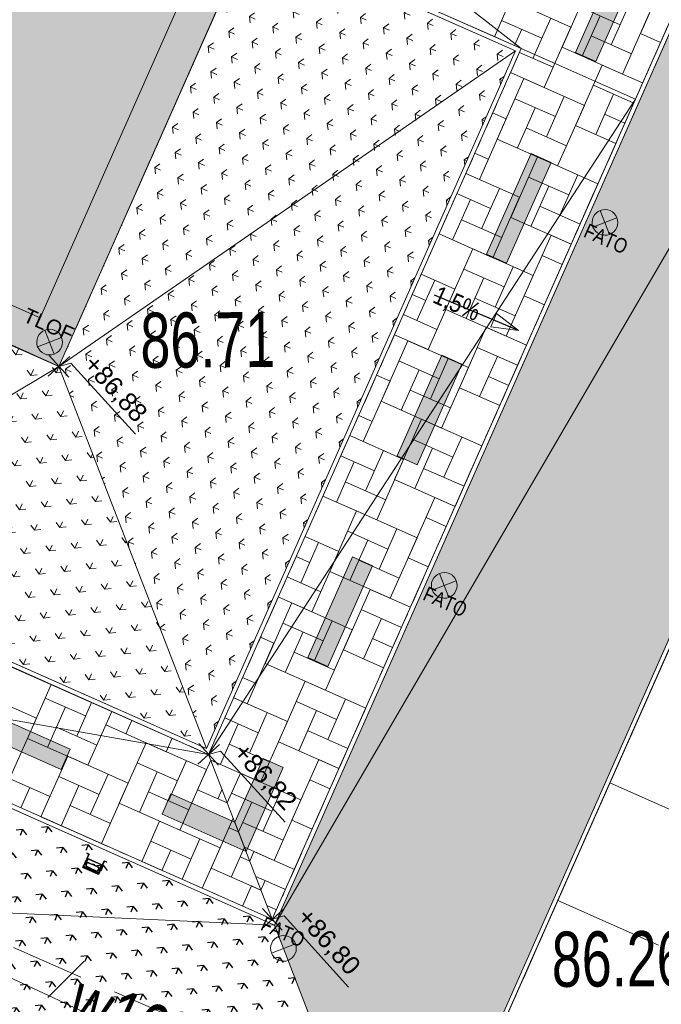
# Model space of a CAD drawing. Header units: metres. Extents: x -1013 to 1493497, y -5789518 to 1032.
# Tile 33 of 73: x 7 to 16, y -16 to -3. Entities that reach past the tile are written whole.
import ezdxf
from ezdxf.xclip import XClip

# ---------------------------------------------------------------- set-up
doc = ezdxf.new("R2010")
doc.units = ezdxf.units.M
doc.header["$MEASUREMENT"] = 0
doc.header["$XCLIPFRAME"] = 0
doc.linetypes.add('2_KTCR02', pattern=[1.5, 1, -0.5])
doc.linetypes.add('Kropki i Kreski', pattern=[0.72, 0.36, -0.18, 0, -0.18])
for name, color, linetype in [('130-Z Teren', 7, 'Continuous'), ('700-L Mapa 1_100 dwg', 7, 'Continuous'), ('711-L Wymiary opisy', 7, 'Continuous')]:
    doc.layers.add(name, color=color, linetype=linetype)
for name, color, linetype, lineweight in [('130-Z Teren1', 7, 'Continuous', 13), ('130-Z Teren114', 113, 'Continuous', 25), ('130-Z Teren21', 37, 'Continuous', 5), ('130-Z Teren252', 70, 'Continuous', 13), ('130-Z Teren69', 41, 'Continuous', 13), ('130-Z Teren93', 254, 'Continuous', 13), ('130-Z Teren94', 9, 'Continuous', 13), ('310-W Oświetlenie1', 7, 'Continuous', 13), ('310-W Oświetlenie85', 1, 'Continuous', 25), ('450-K Belki21', 37, 'Continuous', 5), ('450-K Belki69', 41, 'Continuous', 13), ('703-L Płaszczyzny podejścia 2D3', 152, 'Continuous', 30), ('709-L Rzędne terenu25', 5, 'Continuous', 13), ('709-L Rzędne terenu85', 1, 'Continuous', 25), ('711-L Wymiary opisy1', 7, 'Continuous', 13), ('711-L Wymiary opisy85', 1, 'Continuous', 25), ('720-L Oznakowanie lądowiska1', 7, 'Continuous', 13), ('720-L Oznakowanie lądowiska253', 2, 'Continuous', 13), ('720-L Oznakowanie lądowiska91', 255, 'Continuous', 13), ('720-L Oznakowanie lądowiska94', 9, 'Continuous', 13), ('810-G Ogólne2', 4, 'Continuous', 20), ('ex_02_DXF_MZ_500_4_KTCR_D_L_17', 9, 'Continuous', 18), ('ex_02_DXF_MZ_500_4_RTPW_T_17', 9, 'Continuous', 18), ('ex_02_DXF_MZ_500_4_SUPW_D_L_05', 9, 'Continuous', 18), ('ex_02_DXF_MZ_500_4_SUPW_E_T_05', 9, 'Continuous', 18), ('ex_02_DXF_MZ_500_4_SUSM_D_T_07', 9, 'Continuous', 18), ('ex_02_DXF_MZ_500_4_SUTW_T_05', 9, 'Continuous', 18)]:
    doc.layers.add(name, color=color, linetype=linetype, lineweight=lineweight)
doc.styles.add('STYL_AUTOMATYCZNY_1', font='arial.ttf')
doc.styles.add('STYL_AUTOMATYCZNY_2', font='arial.ttf')
doc.styles.add('STYL_AUTOMATYCZNY_3', font='ARIALN.TTF')
doc.styles.add('STYL_AUTOMATYCZNY_4', font='arial.ttf', dxfattribs={"width": 0.7})
doc.dimstyles.new('STYL_AUTOMATYCZNY__1', dxfattribs={"dimtxt": 0.25, "dimasz": 0.095, "dimexe": 0.18, "dimexo": 0.3, "dimgap": 0, "dimtad": 1, "dimzin": 0, "dimdsep": 46, "dimtxsty": 'STYL_AUTOMATYCZNY_2', "dimblk": 'ARROWHEAD_2', "dimblk1": 'ARROWHEAD_2', "dimblk2": 'ARROWHEAD_2', "dimcen": 0.09, "dimclrd": 7, "dimclre": 7, "dimclrt": 1, "dimazin": 0, "dimtfac": 1, "dimtdec": 4, "dimtmove": 0, "dimatfit": 3, "dimfxl": 1, "dimtolj": 1, "dimtzin": 0, "dimarcsym": 0})
doc.dimstyles.new('STYL_AUTOMATYCZNY__5', dxfattribs={"dimtxt": 0.18, "dimasz": 0.3648, "dimexe": 0.18, "dimexo": 0.0625, "dimgap": 0, "dimtad": 0, "dimtih": 1, "dimtoh": 1, "dimdec": 4, "dimzin": 0, "dimdsep": 46, "dimcen": 0.09, "dimadec": 0, "dimazin": 0, "dimtfac": 1, "dimtdec": 4, "dimtmove": 0, "dimatfit": 3, "dimldrblk": 'ARROWHEAD_4', "dimfxl": 1, "dimtolj": 1, "dimtzin": 0, "dimarcsym": 0})

# ---------------------------------------------------------------- blocks, each defined once
blk = doc.blocks.new('*X2')
at = {"layer": '130-Z Teren93', "color": 254, "linetype": 'Continuous', "lineweight": 13}
for p, q in [((7.395, -11.829), (7.071, -12.56)), ((6.37, -11.921), (7.193, -12.286)), ((7.863, -12.255), (7.314, -12.012)), ((7.345, -12.682), (7.588, -12.133)), ((7.944, -12.072), (7.741, -12.529)), ((7.193, -12.286), (6.828, -13.109)), ((8.218, -12.193), (7.894, -12.925)), ((8.218, -12.193), (8.137, -12.376)), ((8.411, -12.498), (8.492, -12.315)), ((7.467, -12.407), (8.015, -12.65)), ((8.96, -12.741), (8.137, -12.376)), ((7.894, -12.925), (7.071, -12.56)), ((9.041, -12.558), (8.96, -12.741)), ((8.686, -12.619), (8.321, -13.442)), ((8.686, -12.619), (9.508, -12.984)), ((7.62, -12.803), (7.255, -13.626)), ((7.62, -12.803), (8.443, -13.168)), ((9.566, -12.854), (9.387, -13.258)), ((6.554, -12.987), (7.377, -13.352)), ((9.113, -13.137), (8.564, -12.894)), ((9.234, -12.862), (8.991, -13.411)), ((9.508, -12.984), (9.144, -13.807)), ((8.047, -13.321), (7.498, -13.077)), ((8.168, -13.046), (7.925, -13.595)), ((8.595, -13.564), (8.838, -13.015)), ((7.102, -13.23), (6.981, -13.504)), ((7.529, -13.748), (7.772, -13.199)), ((8.443, -13.168), (8.078, -13.991)), ((9.661, -13.38), (9.719, -13.25)), ((7.377, -13.352), (7.255, -13.626)), ((8.717, -13.289), (9.265, -13.532)), ((9.791, -13.437), (9.387, -13.258)), ((7.651, -13.473), (8.199, -13.716)), ((9.144, -13.807), (8.321, -13.442)), ((8.078, -13.991), (7.255, -13.626)), ((9.871, -13.646), (9.571, -14.324)), ((8.87, -13.685), (8.626, -14.234)), ((8.87, -13.685), (9.692, -14.05)), ((9.944, -13.833), (9.814, -13.775)), ((9.297, -14.203), (8.748, -13.959)), ((9.418, -13.928), (9.175, -14.477)), ((9.692, -14.05), (9.449, -14.598)), ((9.845, -14.446), (10.024, -14.041)), ((8.901, -14.355), (9.022, -14.081)), ((9.967, -14.171), (10.097, -14.229)), ((10.249, -14.625), (9.571, -14.324)), ((10.119, -14.567), (9.998, -14.841)), ((10.119, -14.567), (10.249, -14.625))]:
    blk.add_line(p, q, dxfattribs=at)
blk = doc.blocks.new('*X4')
at = {"layer": '130-Z Teren93', "color": 254, "linetype": 'Continuous', "lineweight": 13}
for p, q in [((15.412, -2.975), (15.776, -2.152)), ((14.346, -3.159), (14.71, -2.336)), ((13.425, -3.016), (13.644, -2.52)), ((14.467, -2.885), (13.644, -2.52)), ((14.589, -2.61), (15.137, -2.854)), ((15.016, -3.128), (15.259, -2.579)), ((13.523, -2.794), (14.071, -3.037)), ((13.95, -3.312), (14.193, -2.763)), ((14.863, -2.732), (14.62, -3.281)), ((15.533, -2.701), (15.168, -3.524)), ((13.797, -2.916), (13.699, -3.137)), ((14.467, -2.885), (14.103, -3.708)), ((15.29, -3.249), (14.741, -3.006)), ((15.686, -3.097), (15.412, -2.975)), ((15.168, -3.524), (14.346, -3.159)), ((14.224, -3.433), (13.767, -3.231)), ((14.53, -4.225), (14.894, -3.402)), ((15.443, -3.645), (14.894, -3.402)), ((13.464, -4.409), (13.828, -3.586)), ((14.103, -3.708), (13.645, -3.505)), ((14.651, -3.951), (13.828, -3.586)), ((14.773, -3.676), (15.321, -3.919)), ((13.707, -3.86), (14.255, -4.103)), ((14.134, -4.378), (14.377, -3.829)), ((15.047, -3.798), (14.804, -4.346)), ((13.981, -3.982), (13.738, -4.53)), ((14.651, -3.951), (14.286, -4.773)), ((13.585, -4.135), (13.221, -4.957)), ((13.585, -4.135), (13.402, -4.054)), ((15.2, -4.194), (14.925, -4.072)), ((14.408, -4.499), (13.859, -4.256)), ((15.078, -4.468), (14.53, -4.225)), ((14.286, -4.773), (13.464, -4.409)), ((13.342, -4.683), (13.159, -4.602)), ((13.648, -5.475), (14.012, -4.652)), ((14.835, -5.017), (14.012, -4.652)), ((13.769, -5.201), (13.038, -4.876)), ((13.221, -4.957), (13.038, -4.876)), ((13.891, -4.926), (14.439, -5.169)), ((14.318, -5.444), (14.561, -4.895)), ((13.252, -5.628), (13.495, -5.079)), ((14.165, -5.048), (13.922, -5.596)), ((14.835, -5.017), (14.47, -5.839)), ((12.916, -5.151), (13.373, -5.353)), ((13.769, -5.201), (13.404, -6.023)), ((13.099, -5.232), (12.856, -5.78)), ((14.592, -5.565), (14.043, -5.322)), ((14.47, -5.839), (13.648, -5.475)), ((13.526, -5.749), (12.977, -5.506)), ((13.404, -6.023), (12.673, -5.699)), ((13.832, -6.541), (14.196, -5.718)), ((14.47, -5.839), (14.196, -5.718)), ((12.766, -6.725), (13.13, -5.902)), ((13.953, -6.266), (13.13, -5.902)), ((14.075, -5.992), (14.349, -6.114)), ((13.436, -6.693), (13.679, -6.145)), ((12.887, -6.45), (12.43, -6.248)), ((13.009, -6.176), (13.557, -6.419)), ((13.953, -6.266), (13.588, -7.089)), ((12.37, -6.877), (12.613, -6.329)), ((13.283, -6.298), (13.04, -6.846)), ((12.308, -6.522), (12.491, -6.603)), ((12.887, -6.45), (12.523, -7.273)), ((14.106, -6.662), (13.832, -6.541)), ((13.71, -6.815), (13.161, -6.572)), ((12.644, -6.999), (12.187, -6.796)), ((13.588, -7.089), (12.766, -6.725)), ((12.523, -7.273), (12.065, -7.071)), ((12.95, -7.791), (13.314, -6.968)), ((13.863, -7.211), (13.314, -6.968)), ((11.884, -7.974), (12.248, -7.152)), ((13.071, -7.516), (12.248, -7.152)), ((13.193, -7.242), (13.741, -7.485)), ((13.467, -7.364), (13.224, -7.912)), ((12.127, -7.426), (12.675, -7.669)), ((12.554, -7.943), (12.797, -7.395)), ((12.005, -7.7), (11.822, -7.619)), ((12.401, -7.547), (12.158, -8.096)), ((13.071, -7.516), (12.706, -8.339)), ((12.005, -7.7), (11.641, -8.523)), ((13.62, -7.759), (13.345, -7.638)), ((12.828, -8.065), (12.279, -7.822)), ((13.498, -8.034), (12.95, -7.791)), ((12.706, -8.339), (11.884, -7.974)), ((11.762, -8.249), (11.579, -8.168)), ((12.068, -9.04), (12.432, -8.218)), ((13.255, -8.582), (12.432, -8.218)), ((12.189, -8.766), (11.458, -8.442)), ((11.641, -8.523), (11.458, -8.442)), ((12.311, -8.492), (12.859, -8.735)), ((12.738, -9.009), (12.981, -8.461)), ((11.672, -9.193), (11.915, -8.645)), ((12.585, -8.613), (12.342, -9.162)), ((13.255, -8.582), (12.89, -9.405)), ((11.519, -8.797), (11.276, -9.346)), ((11.336, -8.716), (11.793, -8.919)), ((12.189, -8.766), (11.824, -9.589)), ((13.012, -9.131), (12.463, -8.888)), ((11.946, -9.315), (11.397, -9.072)), ((12.89, -9.405), (12.068, -9.04)), ((11.824, -9.589), (11.093, -9.265)), ((12.252, -10.106), (12.616, -9.283)), ((12.89, -9.405), (12.616, -9.283)), ((11.186, -10.29), (11.55, -9.467)), ((12.373, -9.832), (11.55, -9.467)), ((12.495, -9.558), (12.769, -9.679)), ((11.429, -9.742), (11.977, -9.985)), ((11.856, -10.259), (12.099, -9.711)), ((10.79, -10.443), (11.033, -9.894)), ((11.307, -10.016), (10.85, -9.813)), ((11.703, -9.863), (11.46, -10.412)), ((12.373, -9.832), (12.008, -10.655)), ((11.307, -10.016), (10.943, -10.839)), ((10.728, -10.088), (10.911, -10.169)), ((12.13, -10.381), (11.581, -10.138)), ((12.526, -10.228), (12.252, -10.106)), ((12.008, -10.655), (11.186, -10.29)), ((11.064, -10.565), (10.607, -10.362)), ((11.37, -11.356), (11.734, -10.533)), ((12.283, -10.776), (11.734, -10.533)), ((10.943, -10.839), (10.485, -10.636)), ((10.304, -11.54), (10.668, -10.717)), ((11.491, -11.082), (10.668, -10.717)), ((11.613, -10.808), (12.161, -11.051)), ((10.974, -11.509), (11.217, -10.96)), ((11.887, -10.929), (11.644, -11.478)), ((10.547, -10.992), (11.095, -11.235)), ((10.821, -11.113), (10.578, -11.662)), ((11.491, -11.082), (11.126, -11.905)), ((10.425, -11.266), (10.242, -11.185)), ((12.04, -11.325), (11.765, -11.203)), ((10.425, -11.266), (10.061, -12.089)), ((11.918, -11.599), (11.37, -11.356)), ((11.248, -11.63), (10.699, -11.387)), ((11.126, -11.905), (10.304, -11.54)), ((10.182, -11.814), (9.999, -11.733)), ((10.488, -12.606), (10.852, -11.783)), ((11.675, -12.148), (10.852, -11.783)), ((10.609, -12.332), (9.878, -12.008)), ((10.061, -12.089), (9.878, -12.008)), ((11.158, -12.575), (11.401, -12.026)), ((10.731, -12.057), (11.279, -12.301)), ((11.005, -12.179), (10.762, -12.728)), ((11.675, -12.148), (11.31, -12.971)), ((9.756, -12.282), (10.213, -12.484)), ((10.092, -12.759), (10.335, -12.21)), ((9.939, -12.363), (9.696, -12.911)), ((10.609, -12.332), (10.244, -13.155)), ((11.432, -12.696), (10.883, -12.453)), ((10.366, -12.88), (9.817, -12.637)), ((11.31, -12.971), (10.488, -12.606)), ((10.244, -13.155), (9.566, -12.854)), ((10.671, -13.672), (11.036, -12.849)), ((11.31, -12.971), (11.036, -12.849)), ((9.791, -13.437), (9.97, -13.033)), ((10.793, -13.398), (9.97, -13.033)), ((10.915, -13.123), (11.189, -13.245)), ((9.849, -13.307), (10.397, -13.55)), ((10.276, -13.825), (10.519, -13.276)), ((10.123, -13.429), (9.944, -13.833)), ((10.793, -13.398), (10.428, -14.22)), ((10.55, -13.946), (10.001, -13.703)), ((10.946, -13.793), (10.671, -13.672)), ((10.428, -14.22), (10.024, -14.041)), ((10.097, -14.229), (10.154, -14.099)), ((10.703, -14.342), (10.154, -14.099)), ((10.177, -14.437), (10.581, -14.616)), ((10.307, -14.495), (10.249, -14.625)), ((10.46, -14.891), (10.33, -14.833))]:
    blk.add_line(p, q, dxfattribs=at)
blk = doc.blocks.new('*D22')
at = {"layer": '711-L Wymiary opisy1', "color": 7, "linetype": 'Continuous', "lineweight": 13}
for p, q in [((-18.878, -7.417), (-1.23, -15.237)), ((-1.268, -15.323), (-0.76, -14.176)), ((0.561, -16.133), (1.069, -14.986)), ((-1.171, -15.194), (-1.288, -15.279)), ((-1.23, -15.237), (0.599, -16.047)), ((0.657, -16.005), (0.541, -16.09)), ((0.599, -16.047), (11.567, -20.907))]:
    blk.add_line(p, q, dxfattribs=at)
at = {"layer": '711-L Wymiary opisy85', "color": 1, "lineweight": 25, "insert": (-0.6, -15.461), "char_height": 0.25, "attachment_point": 7, "rotation": 336.1008, "style": 'STYL_AUTOMATYCZNY_2'}
blk.add_mtext('\\A1;{\\pql;\\fArial|b0|i0|c238|p0;\\W1.000000;2,00}', dxfattribs=at)
blk = doc.blocks.new('ARROWHEAD_2')
at = {"color": 0, "linetype": 'Continuous', "lineweight": 0}
for p, q in [((0, 0), (-1, 0)), ((-0.38, -0.66), (0.38, 0.66))]:
    blk.add_line(p, q, dxfattribs=at)
blk = doc.blocks.new('*D23')
at = {"layer": '711-L Wymiary opisy1', "color": 7, "linetype": 'Continuous', "lineweight": 13}
for p, q in [((0.657, -16.005), (0.541, -16.09)), ((0.599, -16.047), (11.567, -20.907)), ((11.529, -20.993), (12.037, -19.847)), ((11.509, -20.95), (11.625, -20.865)), ((11.567, -20.907), (11.623, -20.932))]:
    blk.add_line(p, q, dxfattribs=at)
at = {"layer": '711-L Wymiary opisy85', "color": 1, "lineweight": 25, "insert": (5.711, -18.258), "char_height": 0.25, "attachment_point": 7, "rotation": 336.1008, "style": 'STYL_AUTOMATYCZNY_2'}
blk.add_mtext('\\A1;{\\pql;\\fArial|b0|i0|c238|p0;\\W1.000000;12,00}', dxfattribs=at)
blk = doc.blocks.new('*D56')
at = {"layer": '711-L Wymiary opisy1', "color": 7, "linetype": 'Continuous', "lineweight": 13}
for p, q in [((11.622, -2.217), (12.433, -0.389)), ((14.326, -1.228), (12.347, -0.351)), ((12.475, -0.447), (12.39, -0.33)), ((12.433, -0.389), (12.457, -0.333)), ((13.516, -3.056), (11.537, -2.179)), ((11.58, -2.159), (11.665, -2.275)), ((11.598, -2.273), (11.622, -2.217))]:
    blk.add_line(p, q, dxfattribs=at)
at = {"layer": '711-L Wymiary opisy85', "color": 1, "lineweight": 25, "insert": (11.847, -1.588), "char_height": 0.25, "attachment_point": 7, "rotation": 66.1008, "style": 'STYL_AUTOMATYCZNY_2'}
blk.add_mtext('\\A1;{\\pql;\\fArial|b0|i0|c238|p0;\\W1.000000;2,00}', dxfattribs=at)
blk = doc.blocks.new('ARROWHEAD_4')
at = {"color": 0, "linetype": 'Continuous', "lineweight": 0}
blk.add_line((0, 0), (-1, 0), dxfattribs=at)
at = {"color": 0, "linetype": 'Continuous', "lineweight": 0, "flags": 128}
blk.add_lwpolyline([(-1, 0.2679), (0, 0), (-1, -0.2679)], close=True, dxfattribs=at)
blk = doc.blocks.new('Rysunek_1_4', base_point=(-51.91, -72.413))
at = {"layer": 'ex_02_DXF_MZ_500_4_KTCR_D_L_17', "color": 9, "linetype": '2_KTCR02', "lineweight": 18}
for p, q in [((13.604, 6.274), (7.5, -7.5)), ((7.5, -7.5), (4.87, -6.317)), ((16.047, -19.404), (2.14, -13.337))]:
    blk.add_line(p, q, dxfattribs=at)
at = {"layer": 'ex_02_DXF_MZ_500_4_SUPW_D_L_05', "color": 9, "linetype": 'Continuous', "lineweight": 18}
blk.add_line((15.788, -19.973), (1.45, -13.313), dxfattribs=at)
at = {"layer": 'ex_02_DXF_MZ_500_4_SUSM_D_T_07', "color": 9, "linetype": 'Continuous', "lineweight": 18}
blk.add_line((7.348, -16.085), (7.843, -15.59), dxfattribs=at)
at = {"layer": 'ex_02_DXF_MZ_500_4_RTPW_T_17', "color": 9, "linetype": 'Continuous', "lineweight": 18, "insert": (8.61, -7.532), "char_height": 0.75, "attachment_point": 7, "rotation": 0.4031, "style": 'STYL_AUTOMATYCZNY_4'}
blk.add_mtext('\\A1;{\\pql;\\fArial|b0|i0|c238|p0;\\W0.700000;86.71}', dxfattribs=at)
at = {"layer": 'ex_02_DXF_MZ_500_4_SUPW_E_T_05', "color": 9, "linetype": 'Continuous', "lineweight": 18, "insert": (7.699, -16.07), "char_height": 0.75, "attachment_point": 4, "rotation": 335.5027, "style": 'STYL_AUTOMATYCZNY_4'}
blk.add_mtext('\\A1;{\\pql;\\fArial|b0|i0|c238|p0;\\W0.700000;w100}', dxfattribs=at)
at = {"layer": 'ex_02_DXF_MZ_500_4_SUTW_T_05', "color": 9, "linetype": 'Continuous', "lineweight": 18, "insert": (14.206, -15.57), "char_height": 0.75, "attachment_point": 4, "rotation": 0.4031, "style": 'STYL_AUTOMATYCZNY_4'}
blk.add_mtext('\\A1;{\\pql;\\fArial|b0|i0|c238|p0;\\W0.700000;86.26}', dxfattribs=at)

msp = doc.modelspace()

# ---------------------------------------------------------------- hatches: boundary and pattern name
at = {"layer": '130-Z Teren114', "linetype": 'Continuous', "lineweight": 25}
h = msp.add_hatch(dxfattribs=at)
h.set_pattern_fill('trawa_0001', color=113, style=0, pattern_type=2)
h.set_pattern_definition([(156.1008, (16.9383, -3.47895), (0.243077, 0.548556), [0.086603, -0.259808]), (156.1008, (16.90147, -3.1345), (0.243077, 0.548556), [0.086603, -0.259808]), (96.1008, (16.9383, -3.47895), (0.596602, 0.063767), [0.086603, -0.259808]), (96.1008, (16.6216, -3.3386), (0.596602, 0.063767), [0.086603, -0.259808]), (216.1008, (16.9383, -3.47895), (-0.353525, 0.484789), [0.086603, -0.259808]), (216.1008, (16.6216, -3.3386), (-0.353525, 0.484789), [0.086603, -0.259808])])
h.paths.add_polyline_path([(10.4326, -15.0997), (12.128, -19.4933), (25.5699, 10.8413), (21.1766, 9.1465)])
h = msp.add_hatch(dxfattribs=at)
h.set_pattern_fill('trawa_0001', color=113, style=0, pattern_type=2)
h.set_pattern_definition([(246.101, (-2.19285, -10.86135), (-0.548556, 0.243077), [0.086603, -0.259808]), (246.101, (-2.5373, -10.89817), (-0.548556, 0.243077), [0.086603, -0.259808]), (186.101, (-2.19285, -10.86135), (-0.063767, 0.596602), [0.086603, -0.259808]), (186.101, (-2.3332, -11.17806), (-0.063767, 0.596602), [0.086603, -0.259808]), (306.101, (-2.19285, -10.86135), (0.48479, 0.353525), [0.086603, -0.259808]), (306.101, (-2.3332, -11.17806), (0.48479, 0.353525), [0.086603, -0.259808])])
h.paths.add_polyline_path([(2.6187, -11.6372), (1.2696, -14.6817), (12.128, -19.4933), (10.4326, -15.0997)])
at = {"layer": '130-Z Teren252', "linetype": 'Continuous', "lineweight": 13}
h = msp.add_hatch(dxfattribs=at)
h.set_pattern_fill('trawa_0001', color=70, style=0, pattern_type=2)
h.set_pattern_definition([(336.101, (12.367, -1.4533), (0.243077, 0.548556), [0.086603, -0.259808]), (336.101, (12.4038, -1.79776), (0.243077, 0.548556), [0.086603, -0.259808]), (276.101, (12.367, -1.4533), (0.596602, 0.063767), [0.086603, -0.259808]), (276.101, (12.6837, -1.59365), (0.596602, 0.063767), [0.086603, -0.259808]), (36.101, (12.367, -1.4533), (-0.353525, 0.48479), [0.086603, -0.259808]), (36.101, (12.6837, -1.59365), (-0.353525, 0.48479), [0.086603, -0.259808])])
h.paths.add_polyline_path([(13.7112, -3.2084), (10.109, -1.6122), (7.5, -7.5), (9.506, -12.6984)])
h = msp.add_hatch(dxfattribs=at)
h.set_pattern_fill('trawa_0001', color=70, style=0, pattern_type=2)
h.set_pattern_definition([(66.101, (-0.1672, -6.29005), (-0.548556, 0.243077), [0.086603, -0.259808]), (66.101, (0.17724, -6.25324), (-0.548556, 0.243077), [0.086603, -0.259808]), (6.101, (-0.1672, -6.29005), (-0.063767, 0.596602), [0.086603, -0.259808]), (6.101, (-0.02686, -5.97335), (-0.063767, 0.596602), [0.086603, -0.259808]), (126.101, (-0.1672, -6.29005), (0.48479, 0.353525), [0.086603, -0.259808]), (126.101, (-0.02686, -5.97335), (0.48479, 0.353525), [0.086603, -0.259808])])
h.paths.add_polyline_path([(3.3561, -9.9732), (9.506, -12.6984), (7.5, -7.5), (4.9523, -6.371)])
at = {"layer": '130-Z Teren93', "linetype": 'Continuous', "lineweight": 13}
h = msp.add_hatch(dxfattribs=at)
h.set_pattern_fill('Beton_zbrojony_0001', color=254, style=0, pattern_type=2)
h.set_pattern_definition([(21.1008, (3.68152, 2.3954), (-0.0936026, 0.2425666), []), (21.1008, (3.63472, 2.5167), (-0.0936026, 0.2425666), [0.195, -0.065])])
h.paths.add_polyline_path([(-0.137, 12.2908), (-3.1754, 5.4339), (-6.2139, -1.4231), (7.5, -7.5), (10.5385, -0.6431), (13.5769, 6.2139)])
at = {"layer": '720-L Oznakowanie lądowiska253', "linetype": 'Continuous', "lineweight": 13}
msp.add_hatch(color=2, dxfattribs=at).paths.add_polyline_path([(-3.1754, 5.4339), (-6.2139, -1.4231), (7.5, -7.5), (10.5385, -0.6431), (10.0813, -0.4405), (7.2454, -6.8403), (-5.5542, -1.1685), (-2.7183, 5.2313)])
at = {"layer": '720-L Oznakowanie lądowiska91', "linetype": 'Continuous', "lineweight": 13}
for points in [[(15.4136, -1.983), (15.1393, -1.8615), (14.5316, -3.2329), (14.8059, -3.3544)], [(14.1982, -4.7258), (13.9239, -4.6042), (13.3162, -5.9756), (13.5905, -6.0972)], [(12.9828, -7.4686), (12.7085, -7.347), (12.1009, -8.7184), (12.164, -8.7464), (12.3751, -8.8399), (12.953, -7.5359)], [(11.7674, -10.2113), (11.4932, -10.0898), (10.8855, -11.4612), (11.1597, -11.5827)], [(6.2816, -12.1009), (6.16, -12.3752), (7.5314, -12.9829), (7.653, -12.7086)], [(10.0457, -14.0969), (10.5521, -12.9541), (10.2778, -12.8326), (9.8929, -13.7011), (9.0244, -13.3163), (8.9028, -13.5905)], [(10.0457, -14.0969), (10.5521, -12.9541), (10.2778, -12.8326), (9.8929, -13.7011), (9.0244, -13.3163), (8.9028, -13.5905)]]:
    msp.add_hatch(color=8, dxfattribs=at).paths.add_polyline_path(points)

# ---------------------------------------------------------------- linework, layer by layer
at = {"layer": '130-Z Teren1', "color": 7, "linetype": 'Continuous', "lineweight": 13, "flags": 128}
for points in [[(-0.137, 12.2908), (-3.1754, 5.4339), (-6.2139, -1.4231), (7.5, -7.5), (10.5385, -0.6431), (13.5769, 6.2139)], [(10.4326, -15.0997), (12.128, -19.4933), (25.5699, 10.8413), (21.1766, 9.1465)], [(16.1549, -2.038), (21.0974, 9.1159), (18.8545, 8.2504), (14.6006, -1.3493), (10.9436, 0.2712), (10.5385, -0.6431), (10.1333, -1.5573), (13.7904, -3.1778), (9.5365, -12.7776), (10.402, -15.0205), (15.3446, -3.8665)], [(13.7112, -3.2084), (9.506, -12.6984), (7.5, -7.5), (10.109, -1.6122)], [(-13.7344, -4.3251), (-11.4914, -3.4596), (1.4484, -9.1935), (3.0689, -5.5365), (4.8974, -6.3467), (3.2769, -10.0038), (9.5365, -12.7776), (10.402, -15.0205), (2.5882, -11.558), (1.1905, -14.7122), (-0.638, -13.9019), (0.7597, -10.7478)], [(3.3561, -9.9732), (9.506, -12.6984), (7.5, -7.5), (4.9523, -6.371)], [(2.6187, -11.6372), (10.4326, -15.0997), (12.128, -19.4933), (1.2696, -14.6817)]]:
    msp.add_lwpolyline(points, close=True, dxfattribs=at)
at = {"layer": '130-Z Teren1', "color": 7, "linetype": 'Continuous', "lineweight": 13}
for points in [[(14.9987, -13.163), (17.7415, -14.3783)], [(14.2887, -14.7653), (15.6601, -15.373)]]:
    msp.add_lwpolyline(points, dxfattribs=at)
at = {"layer": '130-Z Teren21', "color": 37, "linetype": 'Continuous', "lineweight": 5}
for p, q in [((21.0974, 9.1159), (10.402, -15.0205)), ((21.1766, 9.1465), (10.4326, -15.0997)), ((13.7904, -3.1778), (10.1333, -1.5573)), ((13.7112, -3.2084), (10.109, -1.6122)), ((9.506, -12.6984), (13.7112, -3.2084)), ((9.5365, -12.7776), (13.7904, -3.1778)), ((3.2769, -10.0038), (9.5365, -12.7776)), ((3.3561, -9.9732), (9.506, -12.6984)), ((2.5882, -11.558), (10.402, -15.0205)), ((2.6187, -11.6372), (10.4326, -15.0997))]:
    msp.add_line(p, q, dxfattribs=at)
at = {"layer": '130-Z Teren69', "color": 41, "linetype": 'Kropki i Kreski', "lineweight": 13}
for p, q in [((21.0974, 9.1159), (10.402, -15.0205)), ((13.7904, -3.1778), (10.1333, -1.5573)), ((13.7904, -3.1778), (9.5365, -12.7776)), ((3.2769, -10.0038), (9.5365, -12.7776)), ((2.5882, -11.558), (10.402, -15.0205))]:
    msp.add_line(p, q, dxfattribs=at)
at = {"layer": '130-Z Teren94', "color": 9, "linetype": 'Continuous', "lineweight": 13}
for p, q in [((10.4326, -15.0997), (25.5699, 10.8413)), ((10.5385, -0.6431), (13.7904, -3.1778)), ((13.7112, -3.2084), (7.5, -7.5)), ((13.7904, -3.1778), (15.3446, -3.8665)), ((9.5365, -12.7776), (15.3446, -3.8665)), ((3.3561, -9.9732), (7.5, -7.5)), ((2.5882, -11.558), (9.5365, -12.7776)), ((1.2696, -14.6817), (10.4326, -15.0997))]:
    msp.add_line(p, q, dxfattribs=at)
at = {"layer": '310-W Oświetlenie1', "color": 7, "linetype": 'Continuous', "lineweight": 13}
for p, q in [((15.0934, -5.4793), (14.7669, -5.6053)), ((14.8672, -5.3791), (14.9932, -5.7056)), ((7.4357, -7.3334), (7.3097, -7.0069)), ((7.2095, -7.2332), (7.536, -7.1072)), ((12.9057, -10.4163), (12.5792, -10.5423)), ((12.6795, -10.3161), (12.8055, -10.6426)), ((10.6178, -15.5796), (10.4918, -15.2531)), ((10.3915, -15.4793), (10.7181, -15.3533))]:
    msp.add_line(p, q, dxfattribs=at)
at = {"layer": '310-W Oświetlenie1', "color": 7, "linetype": 'Continuous', "lineweight": 13, "flags": 128}
for points in [[(14.8593, -5.7023, -1), (15.0011, -5.3823, -1)], [(7.4436, -7.0102, -1), (7.3018, -7.3301, -1)], [(12.6716, -10.6393, -1), (12.8134, -10.3193, -1)], [(10.6257, -15.2563, -1), (10.4839, -15.5763, -1)]]:
    msp.add_lwpolyline(points, format="xyb", close=True, dxfattribs=at)
at = {"layer": '310-W Oświetlenie85', "color": 1, "linetype": 'Continuous', "lineweight": 25}
for p, q in [((7.8251, -14.3171), (7.8819, -14.1889)), ((7.8371, -14.3002), (7.8843, -14.1937)), ((7.8951, -14.1947), (7.8584, -14.2775)), ((7.8777, -14.123), (7.8789, -14.1203)), ((7.9056, -14.1354), (7.8777, -14.123)), ((7.8789, -14.1203), (7.9096, -14.1339)), ((7.8819, -14.1889), (7.9056, -14.1354)), ((7.8819, -14.1889), (8.094, -14.2828)), ((7.8846, -14.1901), (7.8819, -14.1889)), ((7.8843, -14.1937), (7.8936, -14.1979)), ((7.9096, -14.1339), (7.8846, -14.1901)), ((8.0372, -14.411), (7.8251, -14.3171)), ((7.8292, -14.3078), (8.0413, -14.4018)), ((7.8333, -14.2986), (8.0454, -14.3925)), ((7.8584, -14.2775), (7.8614, -14.2788)), ((7.8614, -14.2788), (7.8967, -14.1992)), ((7.8724, -14.256), (7.8616, -14.2804)), ((7.8616, -14.2804), (7.8688, -14.2836)), ((7.8688, -14.2836), (7.8796, -14.2592)), ((7.8705, -14.2843), (7.8813, -14.26)), ((7.8796, -14.2592), (7.8724, -14.256)), ((7.9439, -14.3353), (7.8774, -14.3059)), ((7.9446, -14.3336), (7.8782, -14.3041)), ((7.8967, -14.1992), (7.9865, -14.2391)), ((7.9011, -14.2524), (7.9676, -14.2818)), ((7.9019, -14.2506), (7.9515, -14.2726)), ((7.9546, -14.2714), (7.9565, -14.2671)), ((7.9546, -14.2714), (7.9546, -14.2714)), ((7.9565, -14.2671), (7.9712, -14.2737)), ((8.034, -14.3113), (7.9676, -14.2818)), ((7.9859, -14.2802), (7.9712, -14.2737)), ((7.984, -14.2845), (7.9859, -14.2802)), ((7.984, -14.2845), (7.984, -14.2845)), ((8.0348, -14.3095), (7.9852, -14.2876)), ((8.0764, -14.2789), (7.9865, -14.2391)), ((8.094, -14.2828), (8.0372, -14.411)), ((8.0411, -14.3584), (8.0764, -14.2789)), ((8.0416, -14.3909), (8.0888, -14.2844)), ((8.0808, -14.277), (8.0442, -14.3598)), ((8.0888, -14.2844), (8.0794, -14.2802)), ((8.0913, -14.2816), (8.1162, -14.2254)), ((8.094, -14.2828), (8.0913, -14.2816)), ((8.1177, -14.2294), (8.094, -14.2828)), ((8.1162, -14.2254), (8.1468, -14.239)), ((8.1456, -14.2417), (8.1177, -14.2294)), ((8.1468, -14.239), (8.1456, -14.2417)), ((7.9439, -14.3353), (8.0103, -14.3648)), ((7.9446, -14.3336), (8.0111, -14.363)), ((8.0309, -14.3554), (8.0417, -14.3311)), ((8.0326, -14.3562), (8.0434, -14.3318)), ((8.0398, -14.3594), (8.0326, -14.3562)), ((8.0506, -14.335), (8.0398, -14.3594)), ((8.0442, -14.3598), (8.0411, -14.3584)), ((8.0434, -14.3318), (8.0506, -14.335))]:
    msp.add_line(p, q, dxfattribs=at)
for centre, radius, start, end in [((7.8843, -14.2904), 0.0169, 156.10077, 246.10077), ((7.8843, -14.2904), 0.015, 156.10077, 246.10077), ((7.895, -14.2661), 0.0169, 66.10084, 156.10084), ((7.895, -14.2661), 0.015, 66.10084, 156.10084), ((7.9524, -14.2705), 0.00234, 246.10084, 336.10084), ((7.9862, -14.2854), 0.00234, 156.10077, 246.10077), ((8.028, -14.325), 0.015, 336.10077, 66.10077), ((8.028, -14.325), 0.0169, 336.10077, 66.10077), ((8.0172, -14.3493), 0.0169, 246.10084, 336.10084), ((8.0172, -14.3493), 0.015, 246.10084, 336.10084)]:
    msp.add_arc(centre, radius, start, end, dxfattribs=at)
for p in [(7.8688, -14.2836), (7.8705, -14.2843), (7.9011, -14.2524), (7.9019, -14.2506), (8.034, -14.3113), (8.0348, -14.3095), (8.0309, -14.3554), (8.0326, -14.3562)]:
    msp.add_point(p, dxfattribs=at)
at = {"layer": '450-K Belki21', "color": 37, "linetype": 'Continuous', "lineweight": 5}
for p, q in [((12.1585, -19.5724), (25.6491, 10.8719)), ((12.128, -19.4932), (25.5699, 10.8413))]:
    msp.add_line(p, q, dxfattribs=at)
at = {"layer": '450-K Belki69', "color": 41, "linetype": 'Kropki i Kreski', "lineweight": 13}
msp.add_line((12.1585, -19.5724), (25.6491, 10.8719), dxfattribs=at)
at = {"layer": '703-L Płaszczyzny podejścia 2D3', "color": 152, "linetype": 'Continuous', "lineweight": 30}
msp.add_circle((8.2273, 10.355), 1021.6593, dxfattribs=at)
at = {"layer": '709-L Rzędne terenu25', "color": 5, "linetype": 'Continuous', "lineweight": 13}
for p, q in [((7.3657, -7.3518), (7.6343, -7.6482)), ((7.3518, -7.6343), (7.6482, -7.3657)), ((7.5, -7.5), (7.6615, -7.4548)), ((7.6615, -7.4548), (8.5403, -8.4239)), ((9.3884, -12.9119), (9.6847, -12.6432)), ((9.4022, -12.6294), (9.6709, -12.9257)), ((9.5365, -12.7776), (9.698, -12.7324)), ((9.698, -12.7324), (10.5768, -13.7015)), ((10.2539, -15.1549), (10.5502, -14.8862)), ((10.2677, -14.8724), (10.5364, -15.1687)), ((10.402, -15.0205), (10.5635, -14.9753)), ((10.5635, -14.9753), (11.4423, -15.9444))]:
    msp.add_line(p, q, dxfattribs=at)
at = {"layer": '720-L Oznakowanie lądowiska1', "color": 7, "linetype": 'Continuous', "lineweight": 13, "flags": 128}
for points in [[(-3.1754, 5.4339), (-2.7183, 5.2313), (-5.5542, -1.1685), (7.2454, -6.8403), (10.0813, -0.4405), (10.5385, -0.6431), (7.5, -7.5), (-6.2139, -1.4231)], [(15.4136, -1.983), (15.1393, -1.8615), (14.5316, -3.2329), (14.8059, -3.3544)], [(14.1982, -4.7258), (13.9239, -4.6042), (13.3162, -5.9756), (13.5905, -6.0972)], [(12.9828, -7.4686), (12.7085, -7.347), (12.1009, -8.7184), (12.164, -8.7464), (12.3751, -8.8399), (12.953, -7.5359)], [(11.7674, -10.2113), (11.4932, -10.0898), (10.8855, -11.4612), (11.1597, -11.5827)], [(6.2816, -12.1009), (6.16, -12.3752), (7.5314, -12.9829), (7.653, -12.7086)], [(10.0457, -14.0969), (10.5521, -12.9541), (10.2778, -12.8326), (9.8929, -13.7011), (9.0244, -13.3163), (8.9028, -13.5905)], [(10.0457, -14.0969), (10.5521, -12.9541), (10.2778, -12.8326), (9.8929, -13.7011), (9.0244, -13.3163), (8.9028, -13.5905)]]:
    msp.add_lwpolyline(points, close=True, dxfattribs=at)
at = {"layer": '720-L Oznakowanie lądowiska94', "color": 9, "linetype": 'Continuous', "lineweight": 13}
for p, q in [((12.164, -8.7464), (12.953, -7.5359)), ((10.0457, -14.0969), (9.8929, -13.7011)), ((10.0457, -14.0969), (9.8929, -13.7011))]:
    msp.add_line(p, q, dxfattribs=at)
at = {"layer": '810-G Ogólne2', "color": 4, "linetype": 'Continuous', "lineweight": 20}
msp.add_lwpolyline([(-18.2863, -6.0816), (-4.7955, 24.3632), (25.6493, 10.8724), (12.1585, -19.5724)], close=True, dxfattribs=at)

# ---------------------------------------------------------------- block references
at = {"layer": '130-Z Teren', "color": 7, "lineweight": 13}
for name in ['*X4', '*X2']:
    msp.add_blockref(name, (0, 0), dxfattribs=at)
at = {"layer": '700-L Mapa 1_100 dwg', "color": 52, "linetype": 'Continuous', "lineweight": 25}
ref = msp.add_blockref('Rysunek_1_4', (-51.9097, -72.4133), dxfattribs=at)
XClip(ref).set_block_clipping_path([(-454.4097296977, -337.82710067), (350.5902703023, 193.0005136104)])

# ---------------------------------------------------------------- texts
at = {"layer": '310-W Oświetlenie1', "color": 7, "lineweight": 13, "char_height": 0.2, "attachment_point": 6, "rotation": 336.10081}
for s, insert, style in [('\\A1;{\\pqr;\\fArial Narrow|b0|i0|c238|p0;\\W1.000000;FATO}', (15.2233, -5.8897), 'STYL_AUTOMATYCZNY_3'), ('\\A1;{\\pqr;\\fArial|b0|i0|c238|p0;\\W1.000000;TLOF}', (7.6867, -7.0799), 'STYL_AUTOMATYCZNY_1'), ('\\A1;{\\pqr;\\fArial Narrow|b0|i0|c238|p0;\\W1.000000;FATO}', (13.0356, -10.8267), 'STYL_AUTOMATYCZNY_3'), ('\\A1;{\\pqr;\\fArial Narrow|b0|i0|c238|p0;\\W1.000000;FATO}', (10.8271, -15.317), 'STYL_AUTOMATYCZNY_3')]:
    msp.add_mtext(s, dxfattribs=dict(at, insert=insert, style=style))
at = {"layer": '709-L Rzędne terenu85', "color": 1, "lineweight": 25, "char_height": 0.25, "attachment_point": 7, "rotation": 312.20162, "style": 'STYL_AUTOMATYCZNY_2'}
for s, insert in [('\\A1;{\\pql;\\fArial|b0|i0|c238|p0;\\W1.000000;+86,88}', (7.7825, -7.5138)), ('\\A1;{\\pql;\\fArial|b0|i0|c238|p0;\\W1.000000;+86,82}', (9.819, -12.7914)), ('\\A1;{\\pql;\\fArial|b0|i0|c238|p0;\\W1.000000;+86,80}', (10.6846, -15.0343))]:
    msp.add_mtext(s, dxfattribs=dict(at, insert=insert))
at = {"layer": '711-L Wymiary opisy1', "color": 7, "linetype": 'Continuous', "lineweight": 13, "insert": (12.6115, -6.5314), "char_height": 0.25, "attachment_point": 4, "rotation": 336.10079, "style": 'STYL_AUTOMATYCZNY_3'}
msp.add_mtext('\\A1;{\\pql;\\fArial Narrow|b0|i0|c238|p0;\\W1.000000;1,5%}', dxfattribs=at)

# ---------------------------------------------------------------- dimensions: what is measured, and where the dimension line sits
at = {"layer": '711-L Wymiary opisy', "color": 7, "linetype": 'Continuous', "lineweight": 13}
for base, p1, p2, angle, picture, middle, turn in [((12.4326, -0.3886), (13.7904, -3.1778), (14.6006, -1.3493), 66.10081, '*D56', (11.8634, -1.2411), 66.10081), ((0.5989, -16.0471), (-0.638, -13.9019), (1.1905, -14.7122), 336.10081, '*D22', (-0.2536, -15.4779), 336.10081), ((11.567, -20.9073), (1.1905, -14.7122), (12.1585, -19.5724), 336.10081, '*D23', (6.1445, -18.3131), 336.10081)]:
    dim = msp.add_linear_dim(base=base, p1=p1, p2=p2, angle=angle, dimstyle='STYL_AUTOMATYCZNY__1', dxfattribs=at)
    dim.commit()
    dim.dimension.update_dxf_attribs({"geometry": picture, "text_midpoint": middle, "dimtype": 160, "text_rotation": turn})

# ---------------------------------------------------------------- leaders
at = {"layer": '711-L Wymiary opisy1', "color": 7, "linetype": 'Continuous', "lineweight": 13, "annotation_type": 0, "has_hookline": 1, "hookline_direction": 1, "text_width": 0.6034, "horizontal_direction": (0.91426, -0.405129, 0)}
msp.add_leader([(13.752, -7.0133), (12.6115, -6.5314)], dimstyle='STYL_AUTOMATYCZNY__5', dxfattribs=at)

doc.saveas('drawing.dxf')
